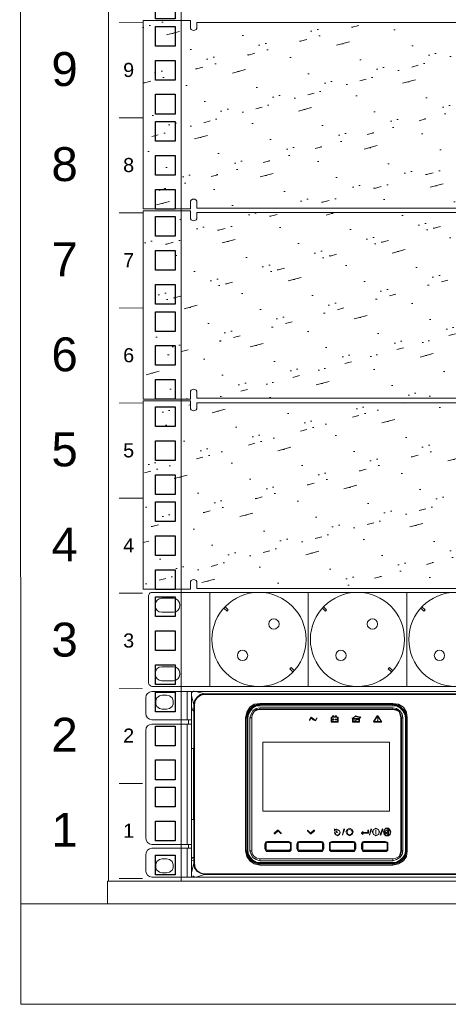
# Model space of a CAD drawing. Header units: millimetres. Extents: x 83969 to 164243, y -22860 to 4849.
# Tile 114 of 116: x 163501 to 163514, y -21401 to -21372. Entities that reach past the tile are written whole.
import ezdxf
from ezdxf.enums import TextEntityAlignment as Align

# ---------------------------------------------------------------- set-up
doc = ezdxf.new("R2010")
doc.units = ezdxf.units.MM
doc.layers.get('0').update_dxf_attribs({"color": 251, "lineweight": 0})
for name, color, linetype in [('! GB Opis', 7, 'Continuous'), ('! PT Instalacja niskoprądowa', 1, 'Continuous'), ('! PT Wyposażenie szafy RACK', 7, 'Continuous'), ('00 CCTV IP - MIWI', 10, 'Continuous'), ('_Opis_80', 7, 'Continuous')]:
    doc.layers.add(name, color=color, linetype=linetype)
for name, color, linetype, lineweight in [('BKT_szafy', 7, 'Continuous', 5), ('BKT_szafy_numeracja', 7, 'Continuous', 5), ('BKT_szafy_numeracja_duza', 7, 'Continuous', 5)]:
    doc.layers.add(name, color=color, linetype=linetype, lineweight=lineweight)
doc.styles.get("Standard").update_dxf_attribs({"font": 'arial.ttf'})

# ---------------------------------------------------------------- blocks, each defined once
blk = doc.blocks.new('Panel zaślepiający 2U')
h = blk.add_hatch()
h.set_pattern_fill('GROUT', color=256, scale=0.25, angle=15, style=0)
h.set_pattern_definition([(15, (-221.1876, -203.528), (-0.350719, 2.535627), [0.3175, -2.2225]), (15, (-221.1275, -202.5257), (-0.6574, 2.453452), [0, -2.54]), (15, (-221.801, -203.6923), (0.262644, 2.699977), [0, -2.54]), (15, (-222.294, -201.8522), (1.796051, 3.110852), [0.635, -4.445]), (15, (-220.043, -202.8926), (-0.6574, 2.453452), [0, -2.54]), (15, (-220.5743, -203.3636), (-0.044037, 2.617802), [0, -2.54]), (15, (-220.3498, -202.9747), (-0.6574, 2.453452), [0, -2.54]), (15, (-221.9874, -201.77), (-0.6574, 2.453452), [0, -2.54])])
h.paths.add_polyline_path([(46.672, 0), (48.895, 0), (48.895, 4.445), (48.895, 8.89), (46.672, 8.89), (46.672, 8.579, -1), (46.361, 8.579), (46.361, 8.803), (2.534, 8.803), (2.534, 8.579, -1), (2.222, 8.579), (2.222, 8.89), (0, 8.89), (0, 4.445), (0, 0), (2.222, 0), (2.222, 0.311, -1), (2.534, 0.311), (2.534, 0.039), (46.361, 0.039), (46.361, 0.311, -1), (46.672, 0.311)])
for p, q in [((0, 8.89), (2.222, 8.89)), ((0, 8.89), (0, 4.445)), ((0, 8.89), (2.222, 8.89)), ((2.222, 8.89), (2.222, 8.579)), ((46.672, 8.89), (48.895, 8.89)), ((46.672, 8.89), (48.895, 8.89)), ((46.672, 8.579), (46.672, 8.89)), ((48.895, 4.445), (48.895, 8.89)), ((46.361, 8.803), (2.534, 8.803)), ((2.534, 8.579), (2.534, 8.803)), ((46.361, 8.803), (46.361, 8.579)), ((0, 4.445), (0, 0)), ((48.895, 0), (48.895, 4.445)), ((0, 0), (2.222, 0)), ((2.222, 0), (2.222, 0.311)), ((2.534, 0.311), (2.534, 0.039)), ((46.361, 0.039), (2.534, 0.039)), ((46.361, 0.039), (46.361, 0.311)), ((46.672, 0.311), (46.672, 0)), ((46.672, 0), (48.895, 0))]:
    blk.add_line(p, q)
for centre, start, end in [((2.378, 8.579), 180, 0), ((46.517, 8.579), 180, 0), ((2.378, 0.311), 0, 180), ((46.517, 0.311), 0, 180)]:
    blk.add_arc(centre, 0.156, start, end)
blk = doc.blocks.new('UPS_2U_PA')
at = {"layer": '_Opis_80', "lineweight": 13}
for points in [[(21.192, 54.923), (21.074, 54.893), (20.985, 54.834), (20.926, 54.745), (20.896, 54.627)], [(23.057, 54.923), (21.192, 54.923)], [(22.85, 53.591), (22.85, 54.923)], [(23.057, 54.923), (23.057, 54.805)], [(23.175, 54.923), (23.116, 54.923), (23.057, 54.864), (23.057, 54.805)], [(23.175, 54.923), (23.175, 54.953)], [(23.175, 54.923), (52.418, 54.923), (55.467, 54.923), (67.483, 54.923)], [(23.264, 54.923), (23.679, 54.805)], [(67.395, 54.923), (66.98, 54.805), (23.679, 54.805)], [(20.896, 53.887), (20.896, 54.627)], [(21.666, 54.745), (21.548, 54.716), (21.429, 54.627), (21.37, 54.479), (21.37, 54.331), (21.429, 54.213), (21.548, 54.124), (21.666, 54.094)], [(21.666, 54.745), (21.873, 54.745)], [(21.873, 54.094), (22.021, 54.124), (22.14, 54.213), (22.199, 54.331), (22.199, 54.479), (22.14, 54.627), (22.021, 54.716), (21.873, 54.745)], [(23.057, 54.805), (23.057, 54.834)], [(23.057, 53.384), (23.057, 54.805)], [(23.057, 54.716), (23.175, 54.301)], [(23.679, 54.805), (23.471, 54.775), (23.323, 54.657), (23.205, 54.479), (23.175, 54.301)], [(23.679, 54.775), (23.501, 54.745), (23.323, 54.627), (23.235, 54.479), (23.205, 54.301)], [(23.679, 54.775), (23.679, 54.805)], [(66.98, 54.775), (23.679, 54.775)], [(21.873, 54.094), (21.666, 54.094)], [(23.057, 52.23), (23.057, 54.153)], [(23.057, 54.153), (23.175, 54.124)], [(23.057, 54.153), (23.057, 54.124), (23.057, 54.094), (23.087, 54.065), (23.116, 54.035), (23.146, 54.005), (23.175, 53.976)], [(23.175, 54.301), (23.175, 46.813)], [(23.205, 54.301), (23.175, 54.301)], [(23.175, 54.124), (23.175, 46.961)], [(23.205, 54.301), (23.205, 46.813)], [(25.602, 53.68), (25.662, 53.946), (25.81, 54.183), (26.017, 54.331), (26.283, 54.361)], [(25.662, 53.68), (25.662, 53.739), (25.662, 53.798), (25.662, 53.857), (25.691, 53.887), (25.721, 53.946), (25.75, 54.005), (25.78, 54.035), (25.81, 54.094), (25.839, 54.124), (25.869, 54.183), (25.928, 54.213), (25.987, 54.242), (26.017, 54.272), (26.076, 54.272), (26.135, 54.301), (26.194, 54.301), (26.254, 54.331), (26.283, 54.331)], [(26.283, 54.301), (26.046, 54.242), (25.869, 54.124), (25.721, 53.917), (25.691, 53.68)], [(25.691, 53.68), (25.721, 53.917), (25.869, 54.124), (26.076, 54.242), (26.283, 54.301)], [(26.283, 54.242), (26.106, 54.242), (25.958, 54.153), (25.839, 54.005), (25.75, 53.857), (25.721, 53.68)], [(26.283, 54.153), (26.106, 54.124), (25.958, 54.005), (25.869, 53.857), (25.81, 53.68)], [(26.283, 54.094), (26.135, 54.065), (26.017, 53.976), (25.928, 53.828), (25.898, 53.68)], [(26.283, 54.094), (26.135, 54.065), (26.017, 53.976), (25.928, 53.828), (25.898, 53.68)], [(26.283, 54.065), (26.135, 54.035), (26.017, 53.976), (25.928, 53.828), (25.898, 53.68)], [(26.283, 54.361), (26.283, 54.331)], [(26.283, 54.361), (32.558, 54.361)], [(26.283, 54.301), (26.283, 54.331)], [(26.283, 54.331), (32.558, 54.331)], [(26.283, 54.301), (26.283, 54.242)], [(26.283, 54.301), (32.558, 54.301), (26.283, 54.301)], [(32.558, 54.242), (26.283, 54.242)], [(26.283, 54.153), (26.283, 54.094)], [(32.558, 54.153), (26.283, 54.153)], [(26.283, 54.094), (32.558, 54.094)], [(32.558, 54.094), (26.283, 54.094)], [(32.558, 54.065), (26.283, 54.065)], [(32.558, 54.361), (32.558, 54.331)], [(32.558, 54.361), (32.824, 54.331), (33.061, 54.183), (33.209, 53.946), (33.239, 53.68)], [(32.558, 54.301), (32.558, 54.331)], [(32.558, 54.331), (32.617, 54.331), (32.676, 54.301), (32.736, 54.301), (32.765, 54.272), (32.824, 54.272), (32.884, 54.242), (32.913, 54.213), (32.972, 54.183), (33.002, 54.124), (33.061, 54.094), (33.091, 54.035), (33.12, 54.005), (33.15, 53.946), (33.15, 53.887), (33.18, 53.857), (33.18, 53.798), (33.209, 53.739), (33.209, 53.68)], [(32.558, 54.242), (32.558, 54.301)], [(33.18, 53.68), (33.12, 53.917), (33.002, 54.124), (32.795, 54.242), (32.558, 54.301)], [(32.558, 54.301), (32.795, 54.242), (33.002, 54.124), (33.12, 53.917), (33.18, 53.68)], [(33.15, 53.68), (33.12, 53.857), (33.032, 54.005), (32.884, 54.153), (32.736, 54.242), (32.558, 54.242)], [(32.558, 54.094), (32.558, 54.153)], [(33.032, 53.68), (33.002, 53.857), (32.884, 54.005), (32.736, 54.124), (32.558, 54.153)], [(32.972, 53.68), (32.943, 53.828), (32.854, 53.976), (32.706, 54.065), (32.558, 54.094)], [(32.972, 53.68), (32.943, 53.828), (32.854, 53.976), (32.706, 54.065), (32.558, 54.094)], [(32.943, 53.68), (32.913, 53.828), (32.854, 53.976), (32.706, 54.035), (32.558, 54.065)], [(20.896, 53.887), (20.926, 53.769), (20.985, 53.68), (21.074, 53.621), (21.192, 53.591)], [(23.057, 53.591), (21.192, 53.591)], [(22.909, 53.384), (22.909, 53.591)], [(25.602, 47.405), (25.602, 53.68)], [(25.602, 53.68), (25.662, 53.68)], [(25.662, 47.405), (25.662, 53.68)], [(25.691, 53.68), (25.691, 53.709)], [(25.691, 53.68), (25.691, 47.405), (25.691, 53.68)], [(25.721, 53.68), (25.691, 53.68)], [(25.721, 53.68), (25.721, 47.405)], [(25.81, 53.68), (25.81, 47.405)], [(25.898, 53.68), (25.81, 53.68)], [(25.898, 53.68), (25.898, 47.405), (25.898, 53.68), (25.898, 47.405)], [(28.71, 53.709), (28.621, 53.591)], [(28.621, 53.561), (28.71, 53.68), (28.799, 53.591), (28.917, 53.532), (28.977, 53.65), (28.888, 53.561), (28.799, 53.65), (28.71, 53.709)], [(28.621, 53.591), (28.621, 53.561)], [(28.977, 53.65), (28.977, 53.68)], [(29.657, 53.709), (29.657, 53.473)], [(29.717, 53.709), (29.657, 53.709)], [(29.657, 53.473), (29.983, 53.473)], [(29.687, 53.502), (29.687, 53.709)], [(29.687, 53.709), (29.953, 53.709)], [(29.953, 53.502), (29.687, 53.502)], [(29.717, 53.769), (29.717, 53.709)], [(29.776, 53.769), (29.717, 53.769)], [(29.717, 53.621), (29.717, 53.591)], [(29.717, 53.621), (29.746, 53.621), (29.776, 53.621)], [(29.717, 53.591), (29.746, 53.591)], [(29.746, 53.709), (29.746, 53.769)], [(29.746, 53.769), (29.776, 53.769)], [(29.746, 53.709), (29.776, 53.709), (29.835, 53.709)], [(29.746, 53.621), (29.746, 53.65)], [(29.746, 53.621), (29.746, 53.65)], [(29.746, 53.621), (29.746, 53.65)], [(29.746, 53.591), (29.746, 53.561)], [(29.746, 53.561), (29.746, 53.591)], [(29.746, 53.561), (29.746, 53.591)], [(29.746, 53.591), (29.776, 53.591)], [(29.776, 53.769), (29.776, 53.709)], [(29.776, 53.709), (29.776, 53.769)], [(29.776, 53.591), (29.776, 53.621)], [(29.835, 53.769), (29.835, 53.709)], [(29.894, 53.769), (29.835, 53.769)], [(29.835, 53.621), (29.835, 53.591)], [(29.924, 53.621), (29.835, 53.621)], [(29.835, 53.591), (29.924, 53.591)], [(29.865, 53.709), (29.865, 53.769)], [(29.865, 53.769), (29.894, 53.769)], [(29.983, 53.709), (29.894, 53.709), (29.865, 53.709)], [(29.894, 53.769), (29.894, 53.709), (29.894, 53.769)], [(29.924, 53.591), (29.924, 53.621)], [(29.953, 53.709), (29.953, 53.502)], [(29.983, 53.473), (29.983, 53.709)], [(31.019, 53.709), (30.812, 53.769), (30.634, 53.65), (30.812, 53.739), (31.019, 53.68)], [(30.634, 53.65), (30.634, 53.68)], [(30.664, 53.65), (30.664, 53.473)], [(30.989, 53.65), (30.664, 53.65)], [(30.664, 53.473), (30.989, 53.473)], [(30.693, 53.502), (30.693, 53.621)], [(30.93, 53.621), (30.693, 53.502), (30.96, 53.621)], [(30.693, 53.621), (30.93, 53.621)], [(30.96, 53.502), (30.693, 53.502)], [(30.96, 53.621), (30.96, 53.502)], [(31.019, 53.68), (30.989, 53.68)], [(30.989, 53.68), (31.049, 53.68)], [(30.989, 53.473), (30.989, 53.65)], [(31.019, 53.739), (31.019, 53.709)], [(31.048, 53.68), (31.019, 53.739)], [(31.818, 53.769), (31.64, 53.502)], [(31.64, 53.502), (31.67, 53.473)], [(31.67, 53.473), (32.025, 53.473)], [(31.7, 53.532), (31.818, 53.739)], [(31.7, 53.532), (31.7, 53.502)], [(31.966, 53.502), (31.7, 53.502)], [(31.848, 53.769), (31.818, 53.769)], [(31.848, 53.739), (31.818, 53.739)], [(31.848, 53.591), (31.848, 53.65), (31.848, 53.709), (31.818, 53.709), (31.848, 53.65), (31.848, 53.591)], [(31.848, 53.532), (31.848, 53.561), (31.818, 53.532), (31.848, 53.532)], [(32.025, 53.502), (31.848, 53.769)], [(31.848, 53.739), (31.996, 53.532)], [(31.848, 53.591), (31.848, 53.561), (31.848, 53.591)], [(31.848, 53.561), (31.848, 53.591)], [(31.966, 53.502), (31.996, 53.502), (31.996, 53.532)], [(32.025, 53.473), (32.025, 53.502)], [(32.943, 47.405), (32.943, 53.68)], [(32.972, 53.68), (32.972, 47.405), (32.972, 53.68)], [(33.032, 53.68), (32.972, 53.68)], [(33.032, 47.405), (33.032, 53.68)], [(33.15, 47.405), (33.15, 53.68)], [(33.18, 53.68), (33.15, 53.68)], [(33.18, 53.68), (33.18, 53.709)], [(33.18, 53.68), (33.18, 47.405), (33.18, 53.68)], [(33.209, 53.68), (33.209, 47.405)], [(33.239, 53.68), (33.209, 53.68)], [(33.239, 53.68), (33.239, 47.405)], [(21.192, 53.384), (21.074, 53.354), (20.985, 53.295), (20.926, 53.206), (20.896, 53.088)], [(20.896, 48.027), (20.896, 53.088)], [(23.057, 53.384), (21.192, 53.384)], [(22.85, 47.701), (22.85, 53.384)], [(23.057, 53.384), (23.057, 47.701), (23.057, 46.162)], [(26.431, 52.526), (26.431, 49.27)], [(32.41, 52.526), (26.431, 52.526)], [(32.41, 49.27), (32.41, 52.526)], [(23.057, 52.23), (23.175, 52.23)], [(23.146, 48.885), (23.146, 52.23)], [(26.431, 49.27), (32.41, 49.27)], [(23.057, 46.932), (23.057, 48.885)], [(23.057, 48.885), (23.175, 48.885)], [(27.112, 48.382), (26.964, 48.234)], [(26.994, 48.204), (27.142, 48.352)], [(27.142, 48.382), (27.112, 48.382)], [(27.29, 48.234), (27.142, 48.382)], [(27.142, 48.352), (27.29, 48.204)], [(28.681, 48.234), (28.533, 48.382)], [(28.533, 48.382), (28.533, 48.352)], [(28.533, 48.352), (28.681, 48.204)], [(28.829, 48.382), (28.681, 48.234)], [(28.71, 48.204), (28.858, 48.352)], [(28.858, 48.352), (28.858, 48.382), (28.829, 48.382)], [(29.805, 48.411), (29.805, 48.441)], [(29.805, 48.411), (29.805, 48.323)], [(29.805, 48.323), (29.865, 48.352), (29.894, 48.411)], [(29.894, 48.411), (29.805, 48.411)], [(30.042, 48.352), (30.072, 48.263), (30.013, 48.175), (29.953, 48.145), (29.865, 48.175), (29.835, 48.263), (29.805, 48.263), (29.835, 48.175), (29.953, 48.115), (30.042, 48.175), (30.072, 48.263), (30.042, 48.352), (29.953, 48.411), (29.953, 48.382), (30.042, 48.352)], [(29.805, 48.323), (29.805, 48.352)], [(29.924, 48.263), (29.865, 48.352), (29.953, 48.263)], [(29.894, 48.411), (29.894, 48.441)], [(30.249, 48.441), (30.19, 48.145), (30.279, 48.411)], [(30.279, 48.411), (30.249, 48.441)], [(30.397, 48.411), (30.338, 48.293), (30.397, 48.175), (30.516, 48.115), (30.634, 48.175), (30.693, 48.293), (30.634, 48.411), (30.516, 48.471), (30.397, 48.411)], [(30.605, 48.204), (30.516, 48.145), (30.427, 48.204), (30.397, 48.293), (30.427, 48.382), (30.516, 48.411), (30.605, 48.382), (30.664, 48.293), (30.605, 48.204)], [(31.374, 48.382), (31.374, 48.263)], [(31.404, 48.382), (31.374, 48.382)], [(31.404, 48.263), (31.404, 48.382)], [(31.522, 48.411), (31.463, 48.175)], [(31.463, 48.145), (31.552, 48.411)], [(31.552, 48.411), (31.522, 48.441), (31.522, 48.411)], [(31.64, 48.411), (31.581, 48.293), (31.64, 48.175), (31.759, 48.115), (31.877, 48.175), (31.936, 48.293), (31.877, 48.411), (31.759, 48.471), (31.64, 48.411)], [(31.877, 48.175), (31.759, 48.145), (31.64, 48.175), (31.611, 48.293), (31.64, 48.411), (31.759, 48.441), (31.877, 48.411), (31.907, 48.293), (31.877, 48.175)], [(31.759, 48.352), (31.759, 48.382), (31.759, 48.352)], [(31.759, 48.352), (31.759, 48.204), (31.759, 48.352)], [(32.055, 48.411), (31.966, 48.175)], [(31.996, 48.145), (32.084, 48.411)], [(32.084, 48.411), (32.055, 48.441), (32.055, 48.411)], [(32.469, 48.293), (32.44, 48.382), (32.351, 48.471), (32.232, 48.471), (32.144, 48.382), (32.114, 48.293), (32.144, 48.175), (32.232, 48.115), (32.351, 48.115), (32.44, 48.175), (32.469, 48.293)], [(32.38, 48.411), (32.321, 48.441), (32.203, 48.441), (32.144, 48.352), (32.144, 48.263), (32.173, 48.175)], [(32.173, 48.175), (32.262, 48.145), (32.351, 48.145), (32.44, 48.204), (32.44, 48.323), (32.41, 48.382)], [(32.203, 48.352), (32.203, 48.234)], [(32.203, 48.234), (32.203, 48.352)], [(32.203, 48.352), (32.232, 48.352), (32.203, 48.352)], [(32.351, 48.411), (32.232, 48.352), (32.351, 48.382)], [(32.351, 48.352), (32.232, 48.234)], [(32.351, 48.382), (32.351, 48.411)], [(32.38, 48.411), (32.351, 48.382)], [(32.351, 48.382), (32.351, 48.352)], [(32.351, 48.352), (32.41, 48.382)], [(32.351, 48.175), (32.351, 48.352)], [(20.896, 48.027), (20.926, 47.908), (20.985, 47.79), (21.074, 47.731), (21.192, 47.701)], [(26.964, 48.234), (26.964, 48.204), (26.994, 48.204)], [(27.29, 48.204), (27.29, 48.234)], [(28.681, 48.204), (28.71, 48.204)], [(29.924, 48.263), (29.953, 48.263)], [(30.19, 48.145), (30.19, 48.175)], [(31.137, 48.293), (31.078, 48.234)], [(31.078, 48.234), (31.078, 48.263)], [(31.078, 48.234), (31.137, 48.175)], [(31.137, 48.293), (31.137, 48.323)], [(31.137, 48.263), (31.137, 48.293)], [(31.374, 48.263), (31.137, 48.263)], [(31.137, 48.204), (31.137, 48.234)], [(31.137, 48.234), (31.374, 48.234)], [(31.137, 48.175), (31.137, 48.204)], [(31.374, 48.263), (31.374, 48.293)], [(31.374, 48.234), (31.404, 48.234), (31.404, 48.263)], [(31.463, 48.175), (31.463, 48.145)], [(31.759, 48.204), (31.759, 48.234)], [(31.759, 48.204), (31.759, 48.234)], [(31.966, 48.175), (31.996, 48.145)], [(32.203, 48.234), (32.173, 48.175), (32.232, 48.234)], [(32.203, 48.234), (32.203, 48.263)], [(32.232, 48.234), (32.203, 48.234)], [(32.232, 48.234), (32.232, 48.263)], [(32.232, 48.234), (32.351, 48.175)], [(32.262, 48.234), (32.351, 48.323)], [(32.351, 48.204), (32.262, 48.234)], [(32.351, 48.323), (32.351, 48.204)], [(21.192, 47.523), (21.074, 47.494), (20.985, 47.435), (20.926, 47.316), (20.896, 47.198)], [(21.192, 47.701), (23.057, 47.701)], [(23.027, 47.523), (21.192, 47.523)], [(22.85, 46.162), (22.85, 47.523)], [(22.909, 47.701), (22.909, 47.523)], [(25.691, 47.405), (25.691, 47.435)], [(26.638, 47.849), (26.579, 47.819), (26.55, 47.79), (26.52, 47.731)], [(26.52, 47.494), (26.52, 47.731)], [(26.579, 47.731), (26.52, 47.731)], [(26.52, 47.494), (26.579, 47.494)], [(26.52, 47.494), (26.55, 47.435), (26.579, 47.375), (26.638, 47.375)], [(26.638, 47.819), (26.579, 47.79), (26.55, 47.731)], [(26.638, 47.819), (26.579, 47.79), (26.55, 47.731)], [(26.55, 47.731), (26.55, 47.494), (26.55, 47.731)], [(26.55, 47.494), (26.579, 47.435), (26.638, 47.405)], [(26.55, 47.494), (26.579, 47.435), (26.638, 47.405)], [(26.638, 47.79), (26.609, 47.79), (26.579, 47.76), (26.579, 47.731)], [(26.579, 47.731), (26.579, 47.494)], [(26.579, 47.494), (26.579, 47.464), (26.609, 47.435), (26.638, 47.435)], [(26.638, 47.849), (26.638, 47.79)], [(26.638, 47.849), (27.645, 47.849)], [(26.638, 47.819), (27.645, 47.819)], [(27.645, 47.819), (26.638, 47.819)], [(27.645, 47.79), (26.638, 47.79)], [(26.638, 47.435), (26.638, 47.375)], [(26.638, 47.435), (27.645, 47.435)], [(27.645, 47.79), (27.645, 47.849)], [(27.763, 47.731), (27.763, 47.79), (27.704, 47.819), (27.645, 47.849)], [(27.763, 47.731), (27.734, 47.79), (27.645, 47.819)], [(27.734, 47.731), (27.734, 47.79), (27.645, 47.819)], [(27.734, 47.731), (27.704, 47.76), (27.704, 47.79), (27.645, 47.79)], [(27.645, 47.375), (27.704, 47.375), (27.763, 47.435), (27.763, 47.494)], [(27.645, 47.405), (27.734, 47.435), (27.763, 47.494)], [(27.645, 47.405), (27.734, 47.435), (27.734, 47.494)], [(27.645, 47.435), (27.704, 47.435), (27.704, 47.464), (27.734, 47.494)], [(27.645, 47.375), (27.645, 47.435)], [(27.734, 47.494), (27.734, 47.731), (27.734, 47.494)], [(27.763, 47.731), (27.734, 47.731)], [(27.734, 47.494), (27.763, 47.494)], [(27.763, 47.494), (27.763, 47.731), (27.763, 47.494)], [(28.148, 47.849), (28.089, 47.819), (28.059, 47.79), (28.03, 47.731)], [(28.03, 47.494), (28.03, 47.731)], [(28.089, 47.731), (28.03, 47.731)], [(28.03, 47.494), (28.089, 47.494)], [(28.03, 47.494), (28.059, 47.435), (28.089, 47.375), (28.148, 47.375)], [(28.148, 47.819), (28.089, 47.79), (28.059, 47.731)], [(28.148, 47.819), (28.089, 47.79), (28.059, 47.731)], [(28.059, 47.731), (28.059, 47.494), (28.059, 47.731)], [(28.059, 47.494), (28.089, 47.435), (28.148, 47.405)], [(28.059, 47.494), (28.089, 47.435), (28.148, 47.405)], [(28.148, 47.79), (28.118, 47.79), (28.089, 47.76), (28.089, 47.731)], [(28.089, 47.731), (28.089, 47.494)], [(28.089, 47.494), (28.089, 47.464), (28.118, 47.435), (28.148, 47.435)], [(28.148, 47.849), (28.148, 47.79)], [(28.148, 47.849), (29.184, 47.849)], [(28.148, 47.819), (29.184, 47.819)], [(29.184, 47.819), (28.148, 47.819)], [(29.184, 47.79), (28.148, 47.79)], [(28.148, 47.435), (28.148, 47.375)], [(28.148, 47.435), (29.184, 47.435)], [(29.184, 47.79), (29.184, 47.849)], [(29.302, 47.731), (29.273, 47.79), (29.243, 47.819), (29.184, 47.849)], [(29.273, 47.731), (29.243, 47.79), (29.184, 47.819)], [(29.273, 47.731), (29.243, 47.79), (29.184, 47.819)], [(29.243, 47.731), (29.213, 47.79), (29.184, 47.79)], [(29.184, 47.375), (29.243, 47.375), (29.273, 47.435), (29.302, 47.494)], [(29.184, 47.405), (29.243, 47.435), (29.273, 47.494)], [(29.184, 47.405), (29.243, 47.435), (29.273, 47.494)], [(29.184, 47.435), (29.213, 47.435), (29.243, 47.494)], [(29.184, 47.375), (29.184, 47.435)], [(29.243, 47.494), (29.243, 47.731)], [(29.302, 47.731), (29.243, 47.731)], [(29.243, 47.494), (29.302, 47.494)], [(29.273, 47.731), (29.273, 47.494), (29.273, 47.731)], [(29.302, 47.731), (29.302, 47.494)], [(29.687, 47.849), (29.628, 47.819), (29.569, 47.79), (29.569, 47.731)], [(29.687, 47.819), (29.598, 47.79), (29.569, 47.731)], [(29.569, 47.494), (29.569, 47.731), (29.569, 47.494)], [(29.598, 47.731), (29.569, 47.731)], [(29.569, 47.494), (29.598, 47.494)], [(29.569, 47.494), (29.569, 47.435), (29.628, 47.375), (29.687, 47.375)], [(29.569, 47.494), (29.598, 47.435), (29.687, 47.405)], [(29.687, 47.819), (29.628, 47.79), (29.598, 47.731)], [(29.687, 47.79), (29.628, 47.79), (29.598, 47.731)], [(29.598, 47.494), (29.598, 47.731), (29.598, 47.494)], [(29.598, 47.494), (29.628, 47.435), (29.687, 47.405)], [(29.598, 47.494), (29.628, 47.435), (29.687, 47.435)], [(29.687, 47.849), (29.687, 47.79)], [(29.687, 47.849), (30.693, 47.849)], [(29.687, 47.819), (30.693, 47.819)], [(30.693, 47.819), (29.687, 47.819)], [(30.693, 47.79), (29.687, 47.79)], [(29.687, 47.435), (29.687, 47.375)], [(29.687, 47.435), (30.693, 47.435)], [(30.693, 47.79), (30.693, 47.849)], [(30.812, 47.731), (30.782, 47.79), (30.753, 47.819), (30.693, 47.849)], [(30.782, 47.731), (30.753, 47.79), (30.693, 47.819)], [(30.782, 47.731), (30.753, 47.79), (30.693, 47.819)], [(30.753, 47.731), (30.753, 47.79), (30.693, 47.79)], [(30.693, 47.375), (30.753, 47.375), (30.782, 47.435), (30.812, 47.494)], [(30.693, 47.405), (30.753, 47.435), (30.782, 47.494)], [(30.693, 47.405), (30.753, 47.435), (30.782, 47.494)], [(30.693, 47.435), (30.753, 47.435), (30.753, 47.494)], [(30.693, 47.375), (30.693, 47.435)], [(30.753, 47.494), (30.753, 47.731)], [(30.812, 47.731), (30.753, 47.731)], [(30.753, 47.494), (30.812, 47.494)], [(30.782, 47.731), (30.782, 47.494), (30.782, 47.731)], [(30.812, 47.731), (30.812, 47.494)], [(31.196, 47.849), (31.137, 47.819), (31.108, 47.79), (31.078, 47.731)], [(31.078, 47.494), (31.078, 47.731)], [(31.137, 47.731), (31.078, 47.731)], [(31.078, 47.494), (31.137, 47.494)], [(31.078, 47.494), (31.108, 47.435), (31.137, 47.375), (31.196, 47.375)], [(31.196, 47.819), (31.137, 47.79), (31.108, 47.731)], [(31.196, 47.819), (31.137, 47.79), (31.108, 47.731)], [(31.108, 47.731), (31.108, 47.494), (31.108, 47.731)], [(31.108, 47.494), (31.137, 47.435), (31.196, 47.405)], [(31.108, 47.494), (31.137, 47.435), (31.196, 47.405)], [(31.196, 47.79), (31.137, 47.79), (31.137, 47.731)], [(31.137, 47.731), (31.137, 47.494)], [(31.137, 47.494), (31.137, 47.435), (31.196, 47.435)], [(31.196, 47.849), (31.196, 47.79)], [(31.196, 47.849), (32.203, 47.849)], [(31.196, 47.819), (32.203, 47.819), (31.196, 47.819)], [(32.203, 47.79), (31.196, 47.79)], [(31.196, 47.435), (31.196, 47.375)], [(31.196, 47.435), (32.203, 47.435)], [(32.203, 47.79), (32.203, 47.849)], [(32.321, 47.731), (32.321, 47.79), (32.262, 47.819), (32.203, 47.849)], [(32.321, 47.731), (32.292, 47.79), (32.203, 47.819)], [(32.292, 47.731), (32.262, 47.79), (32.203, 47.819)], [(32.292, 47.731), (32.262, 47.79), (32.203, 47.79)], [(32.203, 47.375), (32.262, 47.375), (32.321, 47.435), (32.321, 47.494)], [(32.203, 47.405), (32.292, 47.435), (32.321, 47.494)], [(32.203, 47.405), (32.262, 47.435), (32.292, 47.494)], [(32.203, 47.435), (32.262, 47.435), (32.292, 47.494)], [(32.203, 47.375), (32.203, 47.435)], [(32.292, 47.494), (32.292, 47.731), (32.292, 47.494)], [(32.321, 47.731), (32.292, 47.731)], [(32.292, 47.494), (32.321, 47.494)], [(32.321, 47.494), (32.321, 47.731), (32.321, 47.494)], [(33.18, 47.405), (33.18, 47.435)], [(20.896, 46.458), (20.896, 47.198)], [(21.666, 47.02), (21.548, 46.991), (21.429, 46.902), (21.37, 46.754), (21.37, 46.606), (21.429, 46.488), (21.548, 46.399), (21.666, 46.369)], [(21.666, 47.02), (21.548, 46.991), (21.429, 46.902), (21.37, 46.754), (21.37, 46.606), (21.429, 46.488), (21.548, 46.399), (21.666, 46.369)], [(21.666, 47.02), (21.873, 47.02)], [(21.873, 46.369), (22.021, 46.399), (22.14, 46.488), (22.199, 46.606), (22.199, 46.754), (22.14, 46.902), (22.021, 46.991), (21.873, 47.02)], [(23.175, 47.109), (23.146, 47.08), (23.116, 47.08), (23.087, 47.05), (23.057, 46.991), (23.057, 46.961), (23.057, 46.932)], [(23.175, 46.961), (23.057, 46.932)], [(25.602, 47.405), (25.662, 47.405)], [(26.283, 46.724), (26.017, 46.784), (25.81, 46.932), (25.662, 47.139), (25.602, 47.405)], [(26.283, 46.784), (26.254, 46.784), (26.194, 46.784), (26.135, 46.784), (26.076, 46.813), (26.017, 46.843), (25.987, 46.872), (25.928, 46.902), (25.869, 46.932), (25.839, 46.961), (25.81, 46.991), (25.78, 47.05), (25.75, 47.109), (25.721, 47.139), (25.691, 47.198), (25.662, 47.257), (25.662, 47.316), (25.662, 47.375), (25.662, 47.405)], [(25.691, 47.405), (25.721, 47.405)], [(25.691, 47.405), (25.721, 47.168), (25.869, 46.991), (26.046, 46.843), (26.283, 46.813)], [(26.283, 46.813), (26.076, 46.843), (25.869, 46.991), (25.721, 47.198), (25.691, 47.405)], [(25.721, 47.405), (25.75, 47.228), (25.839, 47.08), (25.958, 46.961), (26.106, 46.872), (26.283, 46.843)], [(25.81, 47.405), (25.898, 47.405)], [(25.81, 47.405), (25.869, 47.228), (25.958, 47.08), (26.106, 46.991), (26.283, 46.932)], [(25.898, 47.405), (25.928, 47.257), (26.017, 47.139), (26.135, 47.05), (26.283, 47.02)], [(25.898, 47.405), (25.928, 47.257), (26.017, 47.139), (26.135, 47.05), (26.283, 47.02)], [(25.898, 47.405), (25.928, 47.257), (26.017, 47.139), (26.135, 47.05), (26.283, 47.02)], [(26.283, 47.02), (26.283, 46.932)], [(26.283, 47.02), (32.558, 47.02), (26.283, 47.02)], [(26.283, 47.02), (32.558, 47.02)], [(26.638, 47.405), (27.645, 47.405)], [(27.645, 47.405), (26.638, 47.405)], [(27.645, 47.375), (26.638, 47.375)], [(28.148, 47.405), (29.184, 47.405)], [(29.184, 47.405), (28.148, 47.405)], [(29.184, 47.375), (28.148, 47.375)], [(29.687, 47.405), (30.693, 47.405)], [(30.693, 47.405), (29.687, 47.405)], [(30.693, 47.375), (29.687, 47.375)], [(31.196, 47.405), (32.203, 47.405)], [(32.203, 47.405), (31.196, 47.405)], [(32.203, 47.375), (31.196, 47.375)], [(33.209, 47.405), (33.209, 47.375), (33.18, 47.316), (33.18, 47.257), (33.15, 47.198), (33.15, 47.139), (33.12, 47.109), (33.091, 47.05), (33.061, 46.991), (33.002, 46.961), (32.972, 46.932), (32.913, 46.902), (32.884, 46.872), (32.824, 46.843), (32.765, 46.813), (32.736, 46.784), (32.676, 46.784), (32.617, 46.784), (32.558, 46.784)], [(32.558, 46.843), (32.736, 46.872), (32.884, 46.961), (33.032, 47.08), (33.12, 47.228), (33.15, 47.405)], [(32.558, 46.932), (32.736, 46.991), (32.884, 47.08), (33.002, 47.228), (33.032, 47.405)], [(32.558, 47.02), (32.706, 47.05), (32.854, 47.139), (32.943, 47.257), (32.972, 47.405)], [(32.558, 47.02), (32.706, 47.05), (32.854, 47.139), (32.943, 47.257), (32.972, 47.405)], [(32.558, 47.02), (32.706, 47.05), (32.854, 47.139), (32.913, 47.257), (32.943, 47.405)], [(32.558, 46.813), (32.795, 46.843), (33.002, 46.991), (33.12, 47.168), (33.18, 47.405)], [(33.18, 47.405), (33.12, 47.198), (33.002, 46.991), (32.795, 46.843), (32.558, 46.813)], [(33.239, 47.405), (33.209, 47.139), (33.061, 46.932), (32.824, 46.784), (32.558, 46.724)], [(32.558, 46.932), (32.558, 47.02)], [(32.972, 47.405), (33.032, 47.405)], [(33.15, 47.405), (33.18, 47.405)], [(33.239, 47.405), (33.209, 47.405)], [(23.057, 46.369), (23.175, 46.813)], [(23.205, 46.813), (23.175, 46.813)], [(23.175, 46.813), (23.205, 46.606), (23.323, 46.428), (23.471, 46.34), (23.679, 46.28)], [(23.205, 46.813), (23.235, 46.606), (23.323, 46.458), (23.501, 46.34), (23.679, 46.31)], [(26.283, 46.932), (32.558, 46.932)], [(26.283, 46.843), (26.283, 46.813)], [(26.283, 46.813), (26.283, 46.843)], [(26.283, 46.843), (32.558, 46.843)], [(26.283, 46.813), (32.558, 46.813), (26.283, 46.813)], [(26.283, 46.724), (26.283, 46.784)], [(32.558, 46.784), (26.283, 46.784)], [(32.558, 46.724), (26.283, 46.724)], [(32.558, 46.813), (32.558, 46.843)], [(32.558, 46.813), (32.558, 46.843)], [(32.558, 46.724), (32.558, 46.784)], [(20.896, 46.458), (20.926, 46.369), (20.985, 46.251), (21.074, 46.192), (21.192, 46.162)], [(23.146, 46.162), (21.192, 46.162)], [(21.873, 46.369), (21.666, 46.369)], [(23.116, 46.221), (23.146, 46.192), (23.175, 46.192), (23.205, 46.162), (23.264, 46.162)], [(23.146, 46.192), (23.146, 46.162)], [(23.175, 46.162), (23.175, 46.192)], [(67.483, 46.162), (23.175, 46.162)], [(23.264, 46.162), (23.679, 46.28)], [(23.679, 46.31), (23.679, 46.28)], [(23.679, 46.31), (66.98, 46.31)], [(23.679, 46.28), (66.98, 46.28)]]:
    blk.add_lwpolyline(points, dxfattribs=at)
blk = doc.blocks.new('zw$A05')
at = {"layer": '00 CCTV IP - MIWI', "color": 234, "lineweight": 0}
blk.add_line((10278, -349), (10278, -768), dxfattribs=at)
for points in [[(-677, -1118), (-677, -1118), (-677, -1118), (-677, -1118), (11480, -1118), (11480, -1118), (11480, -1118, 0.41425), (11530, -1067), (11530, -1067), (11530, -51, 0.414021), (11480, 0), (11480, 0), (-677, 0, 0.457803), (-728, -51), (-728, -51), (-728, -1069, 0.414214), (-677, -1118), (-677, -1118)], [(-571, -70), (-571, -70), (-432, -70, -0.401538), (-356, -146), (-356, -146), (-356, -161, -0.401538), (-432, -237), (-432, -237), (-571, -237, -0.401538), (-648, -161), (-648, -161), (-648, -149, -0.409645), (-571, -70), (-571, -70)], [(11234, -70), (11234, -70), (11374, -70, -0.401538), (11450, -146), (11450, -146), (11450, -161, -0.401538), (11374, -237), (11374, -237), (11234, -237, -0.401538), (11158, -161), (11158, -161), (11158, -149, -0.409645), (11234, -70), (11234, -70)], [(-571, -883), (-571, -883), (-432, -883, -0.401538), (-356, -959), (-356, -959), (-356, -974, -0.401538), (-432, -1050), (-432, -1050), (-571, -1050, -0.401538), (-648, -974), (-648, -974), (-648, -961, -0.409645), (-571, -883), (-571, -883)], [(11234, -883), (11234, -883), (11374, -883, -0.401538), (11450, -959), (11450, -959), (11450, -974, -0.401538), (11374, -1050), (11374, -1050), (11234, -1050, -0.401538), (11158, -974), (11158, -974), (11158, -961, -0.409645), (11234, -883), (11234, -883)]]:
    blk.add_lwpolyline(points, format="xyb", dxfattribs=at)
for points in [[(0, -1118), (1168, -1118), (1168, 0), (0, 0)], [(1168, -1118), (2337, -1118), (2337, 0), (1168, 0)], [(2337, -1118), (3505, -1118), (3505, 0), (2337, 0)], [(3505, -1118), (4674, -1118), (4674, 0), (3505, 0)], [(4674, -1118), (5842, -1118), (5842, 0), (4674, 0)], [(5842, -1118), (7010, -1118), (7010, 0), (5842, 0)], [(9782, -272), (10774, -272), (10774, -845), (9782, -845)], [(9846, -349), (10710, -349), (10710, -768), (9846, -768)], [(9982, -537), (10142, -537), (10142, -580), (9982, -580)]]:
    blk.add_lwpolyline(points, close=True, dxfattribs=at)
for points in [[(167, -189), (205, -223), (219, -208), (181, -174)], [(1336, -189), (1373, -223), (1387, -208), (1350, -174)], [(2504, -189), (2542, -223), (2555, -208), (2518, -174)], [(3673, -189), (3710, -223), (3724, -208), (3686, -174)], [(4841, -189), (4878, -223), (4892, -208), (4855, -174)], [(6009, -189), (6047, -223), (6061, -208), (6023, -174)], [(987, -944), (950, -909), (964, -894), (1001, -929)], [(2156, -944), (2118, -909), (2132, -894), (2170, -929)], [(3324, -944), (3287, -909), (3301, -894), (3338, -929)], [(4493, -944), (4455, -909), (4469, -894), (4506, -929)], [(5661, -944), (5624, -909), (5637, -894), (5675, -929)], [(6829, -944), (6792, -909), (6806, -894), (6843, -929)]]:
    blk.add_lwpolyline(points, dxfattribs=at)
for centre, radius in [((584, -559), 559), ((1753, -559), 559), ((2921, -559), 559), ((4089, -559), 559), ((5258, -559), 559), ((6426, -559), 559), ((761, -376), 61.4), ((1930, -376), 61.4), ((3098, -376), 61.4), ((4266, -376), 61.4), ((5435, -376), 61.4), ((6603, -376), 61.4), ((10494, -558), 80.5), ((10494, -558), 40.9), ((389, -749), 61.4), ((1557, -749), 61.4), ((2726, -749), 61.4), ((3894, -749), 61.4), ((5063, -749), 61.4), ((6231, -749), 61.4)]:
    blk.add_circle(centre, radius, dxfattribs=at)
blk = doc.blocks.new('1U_szafa')
at = {"layer": '00 CCTV IP - MIWI', "color": 7, "const_width": 0.4}
for points in [[(9273.94, 2033.95), (9285.04, 2033.95)], [(9273.94, 1989.5), (9285.04, 1989.5)], [(9771.14, 1989.5), (9782.24, 1989.5)]]:
    blk.add_lwpolyline(points, dxfattribs=at)
at = {"layer": '00 CCTV IP - MIWI', "color": 7}
for points in [[(9291, 2032.2), (9300.2, 2032.2), (9300.2, 2023), (9291, 2023), (9291, 2032.2)], [(9756, 2032.2), (9765.2, 2032.2), (9765.2, 2023), (9756, 2023), (9756, 2032.2)], [(9291, 2016.33), (9300.2, 2016.33), (9300.2, 2007.13), (9291, 2007.13), (9291, 2016.33)], [(9756, 2016.33), (9765.2, 2016.33), (9765.2, 2007.13), (9756, 2007.13), (9756, 2016.33)], [(9291, 2000.45), (9300.2, 2000.45), (9300.2, 1991.25), (9291, 1991.25), (9291, 2000.45)], [(9756, 2000.45), (9765.2, 2000.45), (9765.2, 1991.25), (9756, 1991.25), (9756, 2000.45)]]:
    blk.add_lwpolyline(points, dxfattribs=at)
blk = doc.blocks.new('Szafa rack 20U')
at = {"layer": 'BKT_szafy'}
blk.add_lwpolyline([(-381.32, 612.07), (-381, 29.85)], dxfattribs=at)
for points in [[(-354.97, 605.4), (-333.38, 605.4), (-333.38, 36.51), (-354.97, 36.51)], [(-355.28, 36.51), (-25.4, 36.51), (-25.4, 29.85), (-355.28, 29.85)], [(-381, 29.85), (0, 29.85), (0, 0), (-381, 0)]]:
    blk.add_lwpolyline(points, close=True, dxfattribs=at)
at = {"layer": 'BKT_szafy', "const_width": 0.254}
for points in [[(-351.89, 291.37), (-344.84, 291.37)], [(-351.89, 263.15), (-344.84, 263.15)], [(-351.89, 234.92), (-344.84, 234.92)], [(-351.89, 206.7), (-344.84, 206.7)], [(-351.89, 178.47), (-344.84, 178.47)], [(-351.89, 150.24), (-344.84, 150.24)], [(-351.89, 122.02), (-344.84, 122.02)], [(-351.89, 93.79), (-344.84, 93.79)], [(-351.89, 65.57), (-344.84, 65.57)], [(-351.89, 37.34), (-344.84, 37.34)]]:
    blk.add_lwpolyline(points, dxfattribs=at)
at = {"layer": 'BKT_szafy', "xscale": 0.635, "yscale": 0.635, "zscale": 0.635}
for p in [(-6240.84, -971.96), (-6240.84, -1000.18), (-6240.84, -1028.41), (-6240.84, -1056.64), (-6240.84, -1084.86), (-6240.84, -1113.09), (-6240.84, -1141.31), (-6240.84, -1169.54), (-6240.84, -1197.77), (-6240.84, -1225.99)]:
    blk.add_blockref('1U_szafa', p, dxfattribs=at)
at = {"layer": '! PT Instalacja niskoprądowa'}
blk.add_attdef('NAZWA_SZAFY', text='', height=20, dxfattribs=at).set_placement((-377.65, 659.98), align=Align.MIDDLE_LEFT)
at = {"layer": 'BKT_szafy_numeracja', "char_height": 4.19, "width": 4.445, "attachment_point": 1}
for s, insert in [('9', (-350.61, 279.44)), ('8', (-350.61, 251.21)), ('7', (-350.61, 222.98)), ('6', (-350.61, 194.76)), ('5', (-350.61, 166.53)), ('4', (-350.61, 138.31)), ('3', (-350.61, 110.08)), ('2', (-350.61, 81.85)), ('1', (-350.61, 53.63))]:
    blk.add_mtext(s, dxfattribs=dict(at, insert=insert))
at = {"layer": 'BKT_szafy_numeracja_duza', "char_height": 10.06, "width": 4.445, "attachment_point": 1}
for s, insert in [('9', (-371.9, 282.63)), ('8', (-371.9, 254.41)), ('7', (-371.9, 226.18)), ('6', (-371.9, 197.96)), ('5', (-371.9, 169.73)), ('4', (-371.9, 141.51)), ('3', (-371.9, 113.28)), ('2', (-371.9, 85.05)), ('1', (-371.9, 56.83))]:
    blk.add_mtext(s, dxfattribs=dict(at, insert=insert))

msp = doc.modelspace()

# ---------------------------------------------------------------- block references
at = {"layer": '! GB Opis', "xscale": 0.0025, "yscale": 0.0025, "zscale": 0.0025}
msp.add_blockref('zw$A05', (163506.959, -21389.019), dxfattribs=at)
at = {"layer": '! PT Wyposażenie szafy RACK', "color": 7, "xscale": 0.1, "yscale": 0.1, "zscale": 0.1}
msp.add_blockref('Szafa rack 20U', (163539.449, -21401.247), dxfattribs=at)
at = {"xscale": 0.6288110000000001, "yscale": 0.6288110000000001, "zscale": 0.6288110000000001}
for name, p in [('Panel zaślepiający 2U', (163504.985, -21377.639)), ('Panel zaślepiający 2U', (163504.985, -21383.284)), ('Panel zaślepiający 2U', (163504.985, -21388.929)), ('UPS_2U_PA', (163491.917, -21426.498))]:
    msp.add_blockref(name, p, dxfattribs=at)

doc.saveas('drawing.dxf')
